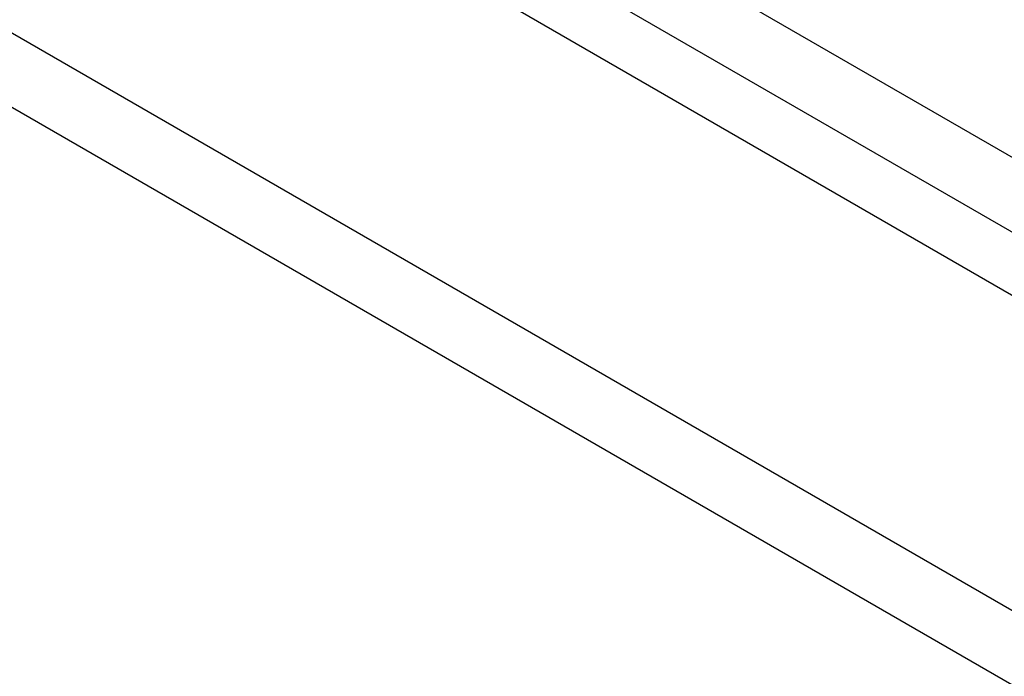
# Model space of a CAD drawing. Header units: inches. Extents: x 635 to 745, y 253 to 341.
# Tile 117 of 127: x 732.4 to 734.53, y 278.55 to 279.97. Entities that reach past the tile are written whole.
import ezdxf

# ---------------------------------------------------------------- set-up
doc = ezdxf.new("R2010")
doc.units = ezdxf.units.IN
doc.header["$MEASUREMENT"] = 0
doc.layers.add('Visible Edges(ANSI)', color=7, linetype='Continuous', lineweight=25)
doc.layers.add('Visible Tangent Edges(ANSI)', color=7, linetype='Continuous', lineweight=25)

msp = doc.modelspace()

# ---------------------------------------------------------------- linework, layer by layer
at = {"layer": 'Visible Edges(ANSI)'}
msp.add_line((686.9807, 306.8335), (737.613, 277.6009), dxfattribs=at)
at = {"layer": 'Visible Tangent Edges(ANSI)'}
for p, q in [((737.8839, 277.7425), (687.1122, 307.0555)), ((687.0422, 306.9343), (737.8139, 277.6212)), ((686.3902, 306.4926), (737.0226, 277.26)), ((736.9526, 277.1388), (686.3202, 306.3714))]:
    msp.add_line(p, q, dxfattribs=at)

doc.saveas('drawing.dxf')
